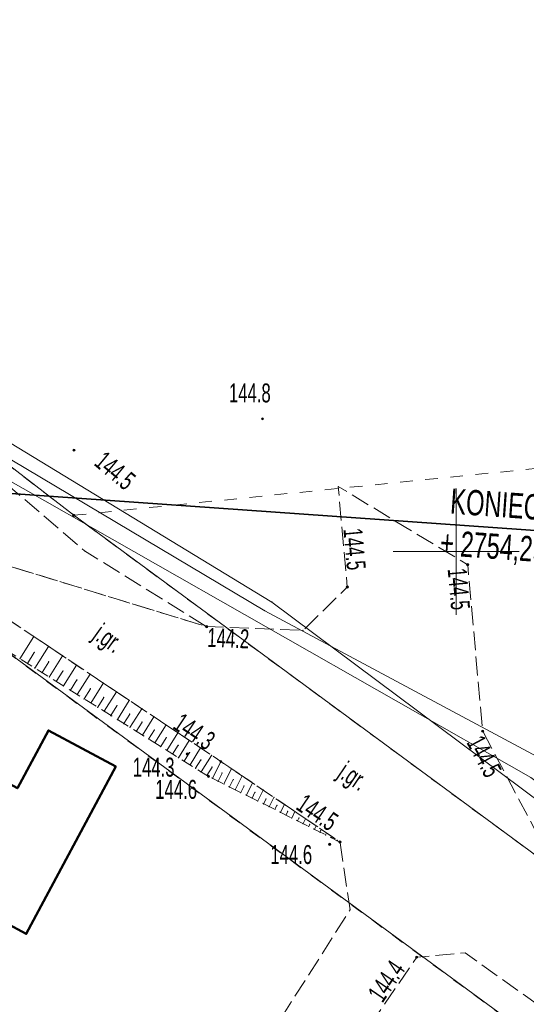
# Model space of a CAD drawing. Extents: x 6456700 to 6518119, y 5963420 to 5980059.
# Tile 222 of 256: x 6512501 to 6512522, y 5966331 to 5966370. Entities that reach past the tile are written whole.
import ezdxf
from ezdxf.enums import TextEntityAlignment as Align

# ---------------------------------------------------------------- set-up
doc = ezdxf.new("R2010")
doc.units = 0
doc.header["$MEASUREMENT"] = 0
for name, pattern in [('L_0_03', [1, 0.5, -0.5]), ('L_0_52', [1, 0.75, -0.25]), ('L_0_5A', [0.75, 0.5, -0.25])]:
    doc.linetypes.add(name, pattern=pattern)
doc.layers.get('0').update_dxf_attribs({"color": 2, "linetype": 'CONTINUOUS', "lineweight": 5})
for name, color, linetype, lineweight in [('000_Inne__niezydentyfikowane_', 7, 'CONTINUOUS', 18), ('18mm Kreska ciągła', 7, 'CONTINUOUS', 18), ('203_punkt_graniczny', 7, 'CONTINUOUS', 18), ('218_kontur_uzytku_gruntowego', 96, 'L_0_03', 18), ('219_dzialka_ewidencyjna', 7, 'CONTINUOUS', 18), ('35mm Ciągła', 7, 'CONTINUOUS', 35), ('budynek', 7, 'CONTINUOUS', 18), ('jezdnia', 7, 'CONTINUOUS', 18), ('jezdnia_Atr17', 7, 'CONTINUOUS', 18), ('ogrodzenie_trwale', 7, 'CONTINUOUS', 18), ('pikieta_naturalna', 7, 'CONTINUOUS', 18), ('pikieta_naturalna_Atr2', 7, 'CONTINUOUS', 18), ('przewod_kanalizacyjny', 7, 'CONTINUOUS', 18), ('przewod_wodociagowy', 7, 'CONTINUOUS', 18), ('siatka_krzyrzy', 7, 'CONTINUOUS', 18), ('skarpa_nieumocniona', 7, 'CONTINUOUS', 18)]:
    doc.layers.add(name, color=color, linetype=linetype, lineweight=lineweight)
doc.styles.get("Standard").update_dxf_attribs({"font": 'txt', "width": 0.75})
doc.styles.add('Znaczniki', font='GOTHIC.TTF', dxfattribs={"width": 0.7})

# ---------------------------------------------------------------- blocks, each defined once
blk = doc.blocks.new('mdcp_nowa')
at = {"layer": '203_punkt_graniczny', "linetype": 'Continuous', "lineweight": 18, "true_color": 0x000000}
blk.add_hatch(color=18, dxfattribs=at).paths.add_polyline_path([(6495234.85, 5982801.395, 1), (6495234.85, 5982801.485, 1)])
at = {"layer": 'pikieta_naturalna', "linetype": 'Continuous', "lineweight": 18, "true_color": 0x000000}
for points in [[(6495242.33, 5982805.215, 1), (6495242.33, 5982805.305, 1)], [(6495234.86, 5982803.975, 1), (6495234.86, 5982804.065, 1)], [(6495250.46, 5982799.435, 1), (6495250.46, 5982799.525, 1)], [(6495245.69, 5982798.555, 1), (6495245.69, 5982798.645, 1)], [(6495240.12, 5982796.985, 1), (6495240.12, 5982797.075, 1)], [(6495251.05, 5982792.845, 1), (6495251.05, 5982792.935, 1)], [(6495239.35, 5982791.945, 1), (6495239.35, 5982792.035, 1)], [(6495240.68, 5982791.645, 1), (6495240.68, 5982791.735, 1)], [(6495240.19, 5982791.055, 1), (6495240.19, 5982791.145, 1)], [(6495244.99, 5982788.365, 1), (6495244.99, 5982788.455, 1)], [(6495245.4, 5982788.455, 1), (6495245.4, 5982788.545, 1)], [(6495248.44, 5982783.895, 1), (6495248.44, 5982783.985, 1)]]:
    blk.add_hatch(color=18, dxfattribs=at).paths.add_polyline_path(points)
at = {"layer": '000_Inne__niezydentyfikowane_', "linetype": 'Continuous', "lineweight": 18, "flags": 128}
for points in [[(6495232.72, 5982795.76), (6495233.27, 5982796.64)], [(6495233.02, 5982795.57), (6495233.29, 5982796.01)], [(6495233.31, 5982795.39), (6495233.85, 5982796.25)], [(6495233.6, 5982795.21), (6495233.86, 5982795.64)], [(6495233.88, 5982795.03), (6495234.41, 5982795.88)], [(6495234.16, 5982794.86), (6495234.42, 5982795.27)], [(6495234.44, 5982794.68), (6495234.96, 5982795.51)], [(6495234.72, 5982794.51), (6495234.98, 5982794.92)], [(6495234.99, 5982794.34), (6495235.5, 5982795.15)], [(6495235.26, 5982794.17), (6495235.51, 5982794.57)], [(6495235.53, 5982794), (6495236.03, 5982794.8)], [(6495236.06, 5982793.68), (6495236.54, 5982794.45)], [(6495235.8, 5982793.84), (6495236.04, 5982794.23)], [(6495236.58, 5982793.35), (6495237.05, 5982794.11)], [(6495236.32, 5982793.51), (6495236.56, 5982793.9)], [(6495237.08, 5982793.04), (6495237.55, 5982793.78)], [(6495236.83, 5982793.19), (6495237.07, 5982793.57)], [(6495237.58, 5982792.73), (6495238.03, 5982793.46)], [(6495237.33, 5982792.88), (6495237.56, 5982793.25)], [(6495237.82, 5982792.58), (6495238.05, 5982792.94)], [(6495238.06, 5982792.43), (6495238.51, 5982793.14)], [(6495238.3, 5982792.28), (6495238.52, 5982792.63)], [(6495238.54, 5982792.13), (6495238.97, 5982792.83)], [(6495239, 5982791.84), (6495239.43, 5982792.52)], [(6495238.77, 5982791.98), (6495238.99, 5982792.33)], [(6495239.46, 5982791.56), (6495239.88, 5982792.23)], [(6495239.23, 5982791.7), (6495239.44, 5982792.04)], [(6495239.68, 5982791.42), (6495239.89, 5982791.75)], [(6495239.9, 5982791.28), (6495240.31, 5982791.93)], [(6495240.12, 5982791.14), (6495240.33, 5982791.47)], [(6495240.35, 5982791.02), (6495240.68, 5982791.69)], [(6495240.8, 5982790.8), (6495241.1, 5982791.4)], [(6495240.57, 5982790.91), (6495240.73, 5982791.23)], [(6495241.02, 5982790.68), (6495241.17, 5982790.97)], [(6495241.25, 5982790.57), (6495241.52, 5982791.12)], [(6495241.47, 5982790.46), (6495241.6, 5982790.72)], [(6495241.7, 5982790.35), (6495241.94, 5982790.84)], [(6495242.14, 5982790.13), (6495242.36, 5982790.56)], [(6495241.92, 5982790.24), (6495242.03, 5982790.47)], [(6495242.37, 5982790.01), (6495242.47, 5982790.21)], [(6495242.59, 5982789.9), (6495242.78, 5982790.27)], [(6495242.82, 5982789.79), (6495242.9, 5982789.96)], [(6495243.04, 5982789.68), (6495243.2, 5982789.99)], [(6495243.26, 5982789.57), (6495243.33, 5982789.71)], [(6495243.49, 5982789.45), (6495243.61, 5982789.71)], [(6495243.71, 5982789.34), (6495243.77, 5982789.45)], [(6495243.94, 5982789.23), (6495244.03, 5982789.42)], [(6495244.16, 5982789.12), (6495244.2, 5982789.2)], [(6495244.39, 5982789.01), (6495244.45, 5982789.14)], [(6495244.61, 5982788.89), (6495244.64, 5982788.95)], [(6495244.83, 5982788.78), (6495244.87, 5982788.86)], [(6495245.06, 5982788.67), (6495245.07, 5982788.69)], [(6495245.28, 5982788.56), (6495245.29, 5982788.57)]]:
    blk.add_lwpolyline(points, dxfattribs=at)
at = {"layer": '000_Inne__niezydentyfikowane_'}
for p in [(6495233.27, 5982796.64), (6495233.29, 5982796.01), (6495233.85, 5982796.25), (6495232.72, 5982795.76), (6495233.86, 5982795.64), (6495234.41, 5982795.88), (6495233.02, 5982795.57), (6495233.31, 5982795.39), (6495234.42, 5982795.27), (6495234.96, 5982795.51), (6495233.6, 5982795.21), (6495233.88, 5982795.03), (6495234.16, 5982794.86), (6495234.98, 5982794.92), (6495235.5, 5982795.15), (6495234.44, 5982794.68), (6495234.72, 5982794.51), (6495235.51, 5982794.57), (6495236.03, 5982794.8), (6495236.54, 5982794.45), (6495234.99, 5982794.34), (6495235.26, 5982794.17), (6495236.04, 5982794.23), (6495237.05, 5982794.11), (6495235.53, 5982794), (6495235.8, 5982793.84), (6495236.06, 5982793.68), (6495236.56, 5982793.9), (6495237.55, 5982793.78), (6495236.32, 5982793.51), (6495236.58, 5982793.35), (6495237.07, 5982793.57), (6495238.03, 5982793.46), (6495236.83, 5982793.19), (6495237.08, 5982793.04), (6495237.56, 5982793.25), (6495238.05, 5982792.94), (6495238.51, 5982793.14), (6495237.33, 5982792.88), (6495237.58, 5982792.73), (6495237.82, 5982792.58), (6495238.52, 5982792.63), (6495238.97, 5982792.83), (6495239.43, 5982792.52), (6495238.06, 5982792.43), (6495238.3, 5982792.28), (6495238.54, 5982792.13), (6495238.99, 5982792.33), (6495239.88, 5982792.23), (6495238.77, 5982791.98), (6495239, 5982791.84), (6495239.44, 5982792.04), (6495239.89, 5982791.75), (6495240.31, 5982791.93), (6495239.23, 5982791.7), (6495239.46, 5982791.56), (6495239.68, 5982791.42), (6495240.33, 5982791.47), (6495240.68, 5982791.69), (6495241.1, 5982791.4), (6495239.9, 5982791.28), (6495240.12, 5982791.14), (6495240.35, 5982791.02), (6495240.73, 5982791.23), (6495241.17, 5982790.97), (6495241.52, 5982791.12), (6495240.57, 5982790.91), (6495240.8, 5982790.8), (6495241.02, 5982790.68), (6495241.25, 5982790.57), (6495241.6, 5982790.72), (6495241.94, 5982790.84), (6495242.36, 5982790.56), (6495241.47, 5982790.46), (6495241.7, 5982790.35), (6495241.92, 5982790.24), (6495242.03, 5982790.47), (6495242.47, 5982790.21), (6495242.78, 5982790.27), (6495242.14, 5982790.13), (6495242.37, 5982790.01), (6495242.59, 5982789.9), (6495242.82, 5982789.79), (6495242.9, 5982789.96), (6495243.2, 5982789.99), (6495243.04, 5982789.68), (6495243.26, 5982789.57), (6495243.33, 5982789.71), (6495243.49, 5982789.45), (6495243.61, 5982789.71), (6495243.77, 5982789.45), (6495244.03, 5982789.42), (6495243.71, 5982789.34), (6495243.94, 5982789.23), (6495244.16, 5982789.12), (6495244.2, 5982789.2), (6495244.39, 5982789.01), (6495244.45, 5982789.14), (6495244.61, 5982788.89), (6495244.64, 5982788.95), (6495244.83, 5982788.78), (6495244.87, 5982788.86), (6495245.06, 5982788.67), (6495245.07, 5982788.69), (6495245.28, 5982788.56), (6495245.29, 5982788.57)]:
    blk.add_point(p, dxfattribs=at)
at = {"layer": '203_punkt_graniczny', "color": 7, "linetype": 'Continuous', "lineweight": 18}
blk.add_circle((6495234.85, 5982801.44), 0.045, dxfattribs=at)
at = {"layer": '203_punkt_graniczny'}
blk.add_point((6495234.85, 5982801.44), dxfattribs=at)
at = {"layer": '218_kontur_uzytku_gruntowego', "lineweight": 18, "flags": 128}
for points in [[(6495234.85, 5982801.44), (6495225.81, 5982808.42)], [(6495234.85, 5982801.44), (6495271.07, 5982805.11)], [(6495288.087, 5982762.258), (6495234.85, 5982801.44)], [(6495231.35, 5982796.65), (6495271.89, 5982766.92)]]:
    blk.add_lwpolyline(points, dxfattribs=at)
at = {"layer": '218_kontur_uzytku_gruntowego'}
blk.add_point((6495234.85, 5982801.44), dxfattribs=at)
blk.add_point((6495234.85, 5982801.44), dxfattribs=at)
blk.add_point((6495234.85, 5982801.44), dxfattribs=at)
blk.add_point((6495234.85, 5982801.44), dxfattribs=at)
blk.add_point((6495234.85, 5982801.44), dxfattribs=at)
blk.add_point((6495234.85, 5982801.44), dxfattribs=at)
at = {"layer": '219_dzialka_ewidencyjna', "color": 3, "linetype": 'Continuous', "lineweight": 18, "flags": 128}
for points in [[(6495225.81, 5982808.42), (6495234.85, 5982801.44)], [(6495234.85, 5982801.44), (6495288.087, 5982762.258)], [(6495231.35, 5982796.65), (6495278.63, 5982761.98)]]:
    blk.add_lwpolyline(points, dxfattribs=at)
at = {"layer": '219_dzialka_ewidencyjna', "color": 3}
blk.add_point((6495234.85, 5982801.44), dxfattribs=at)
blk.add_point((6495234.85, 5982801.44), dxfattribs=at)
at = {"layer": 'budynek', "color": 7, "linetype": 'Continuous', "lineweight": 50, "flags": 128}
blk.add_lwpolyline([(6495236.52, 5982791.49), (6495232.97, 5982784.86), (6495230.46, 5982786.21), (6495228.79, 5982783.07), (6495224.73, 5982785.24), (6495228.73, 5982792.71), (6495232.62, 5982790.63), (6495233.85, 5982792.92)], close=True, dxfattribs=at)
at = {"layer": 'budynek'}
for p in [(6495233.85, 5982792.92), (6495236.52, 5982791.49), (6495232.97, 5982784.86)]:
    blk.add_point(p, dxfattribs=at)
at = {"layer": 'jezdnia', "color": 7, "linetype": 'L_0_52', "lineweight": 18, "flags": 128}
for points in [[(6495195.83, 5982978.97), (6495200.77, 5982990.52), (6495203.76, 5983005.28), (6495200.35, 5983025.82), (6495193.24, 5983036.29), (6495189.14, 5983049.6), (6495185.12, 5983067.8), (6495183.17, 5983077.08), (6495178.19, 5983089.73), (6495174.64, 5983098.86), (6495168.43, 5983115.09), (6495161.55, 5983133.83), (6495154.76, 5983147.58), (6495144.33, 5983166.27), (6495135.54, 5983182.13), (6495131.43, 5983212.99), (6495131.68, 5983233.26), (6495131.46, 5983243.99), (6495128.32, 5983280.81), (6495127.29, 5983298.52), (6495124.19, 5983336.19), (6495123.5, 5983344), (6495121.28, 5983367.92), (6495119.64, 5983396.13), (6495116.73, 5983412.76), (6495117.19, 5983441.35), (6495116.43, 5983457.42), (6495115.48, 5983476.53), (6495115.11, 5983482.62), (6495112.3, 5983484.4), (6495091.45, 5983481.81), (6495091.37, 5983484.19), (6495109.96, 5983486.92), (6495113.25, 5983490.41), (6495113.24, 5983503.43), (6495112.69, 5983521.82), (6495113.13, 5983545.8), (6495113.51, 5983566.95), (6495116.02, 5983585), (6495118.4, 5983609.28), (6495123.42, 5983650.06), (6495131.2, 5983686.54), (6495140.07, 5983719.72), (6495146.41, 5983753.33), (6495149.05, 5983763.24), (6495154.18, 5983776.85), (6495160.67, 5983784.68), (6495175.29, 5983798.4), (6495197.26, 5983816.17), (6495217.4, 5983831.86), (6495238.65, 5983846.53), (6495263.72, 5983869.02), (6495276.39, 5983884.8), (6495285.32, 5983901), (6495289.2, 5983910.41), (6495292.89, 5983924.2), (6495294.78, 5983930.12), (6495299.2, 5983944.93), (6495304.61, 5983964.52), (6495307.5, 5983979.46), (6495307.59, 5983992.22), (6495306.46, 5984009.09), (6495305.69, 5984028.3), (6495305.67, 5984038.17), (6495300.99, 5984057.07), (6495297.28, 5984082.3), (6495291.79, 5984107.54), (6495288.36, 5984130.45), (6495280.64, 5984151.56), (6495274.64, 5984171.22), (6495270.98, 5984181.26), (6495273.99, 5984181.03), (6495276.87, 5984171.8), (6495283.5, 5984152.14), (6495291.35, 5984131.82), (6495294.78, 5984110.77), (6495299.68, 5984081.31), (6495303.27, 5984060.79), (6495332.62, 5984062.58), (6495350.78, 5984065.69), (6495352.73, 5984070.57), (6495357.63, 5984062.1), (6495352.37, 5984062.87), (6495334.16, 5984059.86), (6495303.89, 5984056.79), (6495307.64, 5984045.46), (6495309.06, 5984037.47), (6495310.62, 5984029.01), (6495312.95, 5983997.49), (6495310.44, 5983991.82), (6495310.09, 5983979.31), (6495307.08, 5983963.82), (6495301.68, 5983944.67), (6495295.97, 5983923.79), (6495292.77, 5983913.71), (6495290.13, 5983906.38), (6495284.32, 5983893.37), (6495278.05, 5983883.04), (6495264.46, 5983865.44), (6495239.09, 5983842.69), (6495219.23, 5983829.73), (6495216.93, 5983819.97), (6495223.58, 5983813.84), (6495228.16, 5983809.41), (6495224.21, 5983807.55), (6495214.94, 5983813.05), (6495207.87, 5983817.5), (6495201.24, 5983815.27), (6495178.34, 5983796.41), (6495165.6, 5983786.15), (6495159.73, 5983777.73), (6495154.77, 5983771.17), (6495151.16, 5983759.97), (6495150.26, 5983749.93), (6495142.6, 5983719.51), (6495134.42, 5983684.95), (6495127.4, 5983650.76), (6495120.08, 5983602.2), (6495117.42, 5983578.29), (6495115.94, 5983567.9), (6495115.38, 5983544.13), (6495115.07, 5983520.98), (6495115.65, 5983504.52), (6495116.24, 5983490.91), (6495120.25, 5983487.29), (6495126.33, 5983487.84), (6495143.65, 5983489.58), (6495144.46, 5983486.94), (6495127.88, 5983485.15), (6495121.64, 5983482.36), (6495118.37, 5983476.22), (6495119.55, 5983458.22), (6495119.45, 5983441.1), (6495120.18, 5983413.18), (6495121.99, 5983405.13), (6495126.07, 5983403.29), (6495130.48, 5983403.23), (6495129.73, 5983399.77), (6495124.35, 5983396.96), (6495123.73, 5983368.04), (6495126.63, 5983336.2), (6495129.59, 5983298.85), (6495131.1, 5983280.79), (6495133, 5983262.8), (6495134.25, 5983243.51), (6495134.8, 5983233.03), (6495133.67, 5983213.6), (6495138.07, 5983181.73), (6495146.27, 5983167.62), (6495157.18, 5983147.99), (6495163.68, 5983134.39), (6495170.96, 5983115.51), (6495175.46, 5983104.48), (6495181.17, 5983100.74), (6495199.93, 5983101.55), (6495199.17, 5983099.07), (6495182.34, 5983097.53), (6495180.35, 5983094.32), (6495185.39, 5983081.2), (6495192.07, 5983052.44), (6495195.58, 5983038.04), (6495198.53, 5983033.23), (6495203.76, 5983025.83), (6495206.13, 5983003.89), (6495202.54, 5982989.27), (6495201.18, 5982984.38), (6495199.22, 5982977.33), (6495199.31, 5982965.37), (6495200.17, 5982948.62), (6495203.01, 5982926.24), (6495205.43, 5982907.13), (6495210.02, 5982873.53), (6495214.31, 5982847.66), (6495217.75, 5982836.69), (6495222.16, 5982822), (6495228.36, 5982806.97), (6495230.37, 5982804.25), (6495235.28, 5982800.03), (6495240.12, 5982797.03), (6495226.36, 5982801.25), (6495225.42, 5982799.59), (6495224.16, 5982791.52), (6495222.71, 5982778.54), (6495222.21, 5982760.62), (6495221.26, 5982748.78), (6495217.72, 5982722.5), (6495220.89, 5982699.43), (6495222.63, 5982688.01), (6495226.82, 5982681.43), (6495232.44, 5982678.09), (6495238.57, 5982677.74), (6495238.58, 5982674.2), (6495234.94, 5982674.18), (6495222.7, 5982675.95), (6495211.13, 5982675.67), (6495203.44, 5982672.24), (6495190.56, 5982660.85), (6495183.64, 5982651.87), (6495180.18, 5982645.51), (6495176.56, 5982638.14), (6495173.06, 5982629.9), (6495169.79, 5982622.28), (6495168.95, 5982621.1), (6495167.1, 5982622.09), (6495169.54, 5982629.99), (6495175.88, 5982643.52), (6495181.21, 5982652.88), (6495188.25, 5982661.9), (6495200.25, 5982673.34), (6495211.64, 5982680.53), (6495218.14, 5982692.06), (6495218.39, 5982699.72), (6495215.1, 5982723.62), (6495216.08, 5982729.8), (6495218.41, 5982743.49), (6495220.09, 5982761.04), (6495220.41, 5982779.3), (6495221.74, 5982791.03), (6495222.5, 5982799.07), (6495220.92, 5982803.86), (6495210.51, 5982812.59), (6495206.38, 5982817.94), (6495202.5, 5982823.86), (6495197.41, 5982834.99), (6495191.07, 5982840.79), (6495178.96, 5982851.25), (6495180.72, 5982852.83), (6495192.33, 5982842.82), (6495193.9, 5982841.49), (6495196.29, 5982839.47), (6495200.7, 5982838.43), (6495206.86, 5982825.62), (6495210.11, 5982820.87), (6495214.26, 5982814.71), (6495221.36, 5982809.09), (6495224.36, 5982806.84), (6495223.38, 5982810.9), (6495218.5, 5982823.84), (6495214.57, 5982836.22), (6495211.53, 5982847.15), (6495206.8, 5982872.08), (6495202.64, 5982906.51), (6495199.04, 5982926.21), (6495196.67, 5982948.55), (6495195.68, 5982964.58)], [(6495254.89, 5982780.88), (6495250.36, 5982784.11), (6495248.44, 5982783.94), (6495244.78, 5982778.6), (6495242.01, 5982779.87), (6495245.8, 5982785.82), (6495245.4, 5982788.5), (6495240.68, 5982791.69), (6495226.36, 5982801.25), (6495240.12, 5982797.03), (6495243.94, 5982796.88), (6495245.69, 5982798.6), (6495245.33, 5982802.58), (6495250.46, 5982799.48), (6495251.05, 5982792.89), (6495253.95, 5982787.43), (6495255.45, 5982786.41), (6495257.17, 5982786.85), (6495259.87, 5982788.22), (6495261.94, 5982791.11), (6495264.25, 5982789.26), (6495262.83, 5982785.04), (6495263.02, 5982781.3), (6495275.08, 5982772.22), (6495273.17, 5982767.75), (6495270.05, 5982769.92)]]:
    blk.add_lwpolyline(points, close=True, dxfattribs=at)
at = {"layer": 'jezdnia'}
for p in [(6495245.33, 5982802.58), (6495235.28, 5982800.03), (6495250.46, 5982799.48), (6495245.69, 5982798.6), (6495240.12, 5982797.03), (6495240.12, 5982797.03), (6495243.94, 5982796.88), (6495251.05, 5982792.89), (6495240.68, 5982791.69), (6495245.4, 5982788.5), (6495245.8, 5982785.82), (6495248.44, 5982783.94), (6495250.36, 5982784.11)]:
    blk.add_point(p, dxfattribs=at)
at = {"layer": 'ogrodzenie_trwale'}
for p in [(6495242.33, 5982805.26), (6495234.86, 5982804.02), (6495239.35, 5982791.99), (6495244.99, 5982788.41)]:
    blk.add_point(p, dxfattribs=at)
at = {"layer": 'pikieta_naturalna', "color": 7, "linetype": 'Continuous', "lineweight": 18}
for centre in [(6495242.33, 5982805.26), (6495234.86, 5982804.02), (6495250.46, 5982799.48), (6495245.69, 5982798.6), (6495240.12, 5982797.03), (6495251.05, 5982792.89), (6495239.35, 5982791.99), (6495240.68, 5982791.69), (6495240.19, 5982791.1), (6495244.99, 5982788.41), (6495245.4, 5982788.5), (6495248.44, 5982783.94)]:
    blk.add_circle(centre, 0.045, dxfattribs=at)
at = {"layer": 'pikieta_naturalna'}
for p in [(6495242.33, 5982805.26), (6495234.86, 5982804.02), (6495250.46, 5982799.48), (6495245.69, 5982798.6), (6495240.12, 5982797.03), (6495251.05, 5982792.89), (6495239.35, 5982791.99), (6495240.68, 5982791.69), (6495240.19, 5982791.1), (6495244.99, 5982788.41), (6495245.4, 5982788.5), (6495248.44, 5982783.94)]:
    blk.add_point(p, dxfattribs=at)
at = {"layer": 'przewod_kanalizacyjny', "color": 34, "linetype": 'Continuous', "lineweight": 18, "flags": 128}
for points in [[(6495218.25, 5982812.87), (6495242.7, 5982798), (6495283.26, 5982767.76)], [(6495264.4, 5982785.9), (6495242.42, 5982797.66), (6495218.15, 5982812.1)]]:
    blk.add_lwpolyline(points, dxfattribs=at)
at = {"layer": 'przewod_kanalizacyjny'}
for p in [(6495242.7, 5982798), (6495242.42, 5982797.66)]:
    blk.add_point(p, dxfattribs=at)
at = {"layer": 'przewod_wodociagowy', "color": 5, "linetype": 'Continuous', "lineweight": 18, "flags": 128}
blk.add_lwpolyline([(6495264.33, 5982782.42), (6495252.96, 5982791.06), (6495226.73, 5982805.97), (6495226.71, 5982805.98), (6495216.42, 5982812.38), (6495217.34, 5982813.54), (6495217.73, 5982813.92), (6495217.87, 5982814.03)], dxfattribs=at)
at = {"layer": 'siatka_krzyrzy', "linetype": 'Continuous', "lineweight": 18, "flags": 128}
for points in [[(6495250, 5982797.5), (6495250, 5982802.5)], [(6495247.5, 5982800), (6495252.5, 5982800)]]:
    blk.add_lwpolyline(points, dxfattribs=at)
at = {"layer": 'skarpa_nieumocniona', "color": 7, "linetype": 'L_0_5A', "lineweight": 18, "flags": 128}
blk.add_lwpolyline([(6495240.19, 5982791.1), (6495226.75, 5982799.48), (6495226.36, 5982801.25), (6495240.68, 5982791.69), (6495245.4, 5982788.5)], close=True, dxfattribs=at)
at = {"layer": 'skarpa_nieumocniona'}
for p in [(6495240.68, 5982791.69), (6495240.68, 5982791.69), (6495240.19, 5982791.1), (6495240.19, 5982791.1), (6495245.4, 5982788.5), (6495245.4, 5982788.5)]:
    blk.add_point(p, dxfattribs=at)
at = {"layer": 'jezdnia_Atr17', "color": 7, "lineweight": 15, "width": 0.66}
for rotation, p in [(324.3, (6495236, 5982797.2)), (325.9, (6495245.681, 5982791.731))]:
    blk.add_text('j.gr.', height=0.75, rotation=rotation, dxfattribs=at).set_placement(p, align=Align.TOP_LEFT)
at = {"layer": 'pikieta_naturalna_Atr2', "color": 7, "lineweight": 15, "width": 0.66}
for s, p in [('144.8', (6495241, 5982806.66)), ('144.3', (6495237.19, 5982791.84)), ('144.6', (6495238.08, 5982790.96)), ('144.6', (6495242.64, 5982788.38))]:
    blk.add_text(s, height=0.75, dxfattribs=at).set_placement(p, align=Align.TOP_LEFT)
for s, rotation, p in [('144.5', 320.1, (6495236.1, 5982804.03)), ('144.5', 275.2, (6495246.28, 5982800.96)), ('144.5', 275.1, (6495250.41, 5982799.38)), ('144.2', 357.8, (6495240.16, 5982796.98)), ('144.3', 326.3, (6495239.15, 5982793.65)), ('144.5', 298, (6495251.06, 5982792.8)), ('144.5', 325.9, (6495244.03, 5982790.45)), ('144.4', 55.6, (6495246.46, 5982782.52))]:
    blk.add_text(s, height=0.75, rotation=rotation, dxfattribs=at).set_placement(p, align=Align.TOP_LEFT)

msp = doc.modelspace()

# ---------------------------------------------------------------- block references
at = {"linetype": 'ByBlock'}
msp.add_blockref('mdcp_nowa', (17268.786, -16450.998), dxfattribs=at)

# ---------------------------------------------------------------- next in the draw order: linework, layer by layer
at = {"layer": '35mm Ciągła'}
msp.add_line((6512493.503, 5966351.851), (6512523.428, 5966349.738), dxfattribs=at)

# ---------------------------------------------------------------- next in the draw order: texts
at = {"layer": '18mm Kreska ciągła', "insert": (6512523.428, 5966349.738), "char_height": 1, "attachment_point": 6, "rotation": 355.961, "style": 'Znaczniki'}
msp.add_mtext('KONIEC - 2\\P+ 2754,29 m', dxfattribs=at)

doc.saveas('drawing.dxf')
